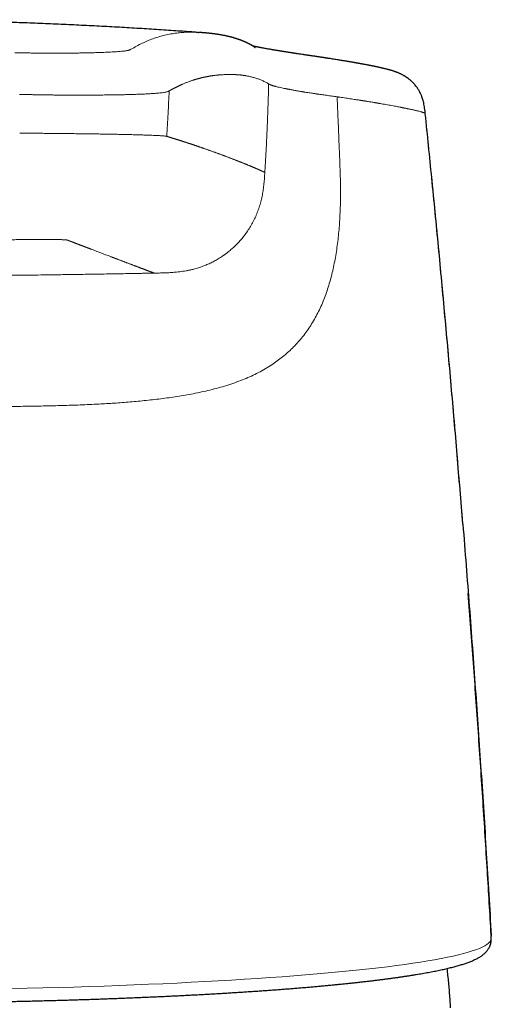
# Model space of a CAD drawing. Header units: millimetres. Extents: x 8 to 761, y 12 to 733.
# Tile 33 of 99: x 358 to 376, y 642 to 679. Entities that reach past the tile are written whole.
import ezdxf

# ---------------------------------------------------------------- set-up
doc = ezdxf.new("R2010")
doc.units = ezdxf.units.MM

msp = doc.modelspace()

# ---------------------------------------------------------------- linework, layer by layer
at = {"color": 7, "linetype": 'Continuous', "lineweight": 30}
for p, q in [((373.437, 675.778), (373.437, 675.777)), ((375.937, 644.61), (375.936, 644.585))]:
    msp.add_line(p, q, dxfattribs=at)
at = {"color": 252, "linetype": 'Continuous', "lineweight": 0, "flags": 128}
msp.add_lwpolyline([(357.76, 642.597), (358.358, 642.61), (358.952, 642.625), (359.54, 642.64), (360.124, 642.657), (360.702, 642.675), (361.274, 642.695), (361.839, 642.715), (362.398, 642.737), (362.951, 642.76), (363.495, 642.784), (364.032, 642.809), (364.561, 642.835), (365.082, 642.862), (365.594, 642.89), (366.097, 642.92), (366.59, 642.95), (367.074, 642.981), (367.547, 643.014), (368.011, 643.047), (368.463, 643.081), (368.905, 643.117), (369.335, 643.153), (369.754, 643.19), (370.162, 643.228), (370.557, 643.266), (370.94, 643.306), (371.31, 643.346), (371.667, 643.387), (372.012, 643.429), (372.343, 643.471), (372.661, 643.514), (372.965, 643.558), (373.255, 643.602), (373.531, 643.647), (373.793, 643.693), (374.041, 643.739), (374.274, 643.785), (374.492, 643.832), (374.696, 643.879), (374.884, 643.927), (375.058, 643.975), (375.216, 644.024), (375.358, 644.073), (375.486, 644.122), (375.598, 644.171), (375.694, 644.221), (375.775, 644.271), (375.839, 644.321), (375.889, 644.371), (375.922, 644.421)], dxfattribs=at)
at = {"color": 252, "linetype": 'Continuous', "lineweight": 0}
msp.add_arc((375.427, 644.392), 0.496, 333.009, 3.3007, dxfattribs=at)
at = {"color": 7, "linetype": 'Continuous', "lineweight": 30}
for points, knots in [([(364.735, 678.868), (364.545, 678.881), (364.112, 678.913), (363.431, 678.958), (362.689, 679.006), (361.939, 679.05), (361.179, 679.092), (360.411, 679.131), (359.633, 679.167), (358.847, 679.201), (358.067, 679.23), (357.295, 679.256), (356.529, 679.278), (355.756, 679.298), (354.975, 679.314), (354.144, 679.328), (353.263, 679.338), (352.33, 679.344), (351.387, 679.345), (350.434, 679.341), (349.47, 679.332), (348.497, 679.318), (347.541, 679.299), (346.603, 679.275), (345.684, 679.247), (344.756, 679.214), (343.82, 679.176), (342.876, 679.132), (341.924, 679.083), (340.963, 679.029), (339.994, 678.969), (339.181, 678.915), (338.69, 678.879), (338.525, 678.867)], [0, 0, 0, 0, 0.0217793, 0.0498553, 0.0782431, 0.1069445, 0.1359613, 0.1652954, 0.1949485, 0.2249221, 0.2552179, 0.2840788, 0.3132285, 0.3426682, 0.3723988, 0.4024215, 0.4375241, 0.4730204, 0.5089115, 0.5451988, 0.5818833, 0.6189661, 0.6564482, 0.6911583, 0.7262052, 0.7615895, 0.7973117, 0.8333722, 0.8697714, 0.9065096, 0.943587, 0.981004, 1, 1, 1, 1]), ([(364.759, 678.867), (364.774, 678.866), (364.809, 678.866), (364.842, 678.862), (364.862, 678.86)], [0, 0, 0, 0, 0.414451, 1, 1, 1, 1]), ([(366.963, 678.308), (366.964, 678.307), (366.968, 678.304), (366.974, 678.301), (366.979, 678.298), (366.984, 678.296), (366.987, 678.294), (366.988, 678.294), (366.985, 678.295), (366.981, 678.298), (366.977, 678.301), (366.971, 678.305), (366.964, 678.309), (366.957, 678.314), (366.951, 678.318), (366.943, 678.322), (366.935, 678.327), (366.927, 678.332), (366.919, 678.338), (366.911, 678.342), (366.903, 678.347), (366.896, 678.351), (366.889, 678.355), (366.884, 678.358), (366.878, 678.362), (366.873, 678.365), (366.866, 678.368), (366.859, 678.373), (366.85, 678.378), (366.84, 678.383), (366.829, 678.39), (366.817, 678.396), (366.804, 678.403), (366.792, 678.41), (366.78, 678.416), (366.769, 678.422), (366.758, 678.427), (366.748, 678.432), (366.739, 678.437), (366.731, 678.441), (366.725, 678.444), (366.72, 678.447), (366.715, 678.449), (366.709, 678.452), (366.703, 678.455), (366.697, 678.458), (366.691, 678.461), (366.684, 678.464), (366.677, 678.467), (366.67, 678.471), (366.662, 678.475), (366.654, 678.478), (366.647, 678.482), (366.64, 678.485), (366.633, 678.488), (366.627, 678.491), (366.622, 678.493), (366.617, 678.495), (366.612, 678.497), (366.607, 678.5), (366.6, 678.503), (366.592, 678.506), (366.583, 678.51), (366.574, 678.514), (366.563, 678.519), (366.551, 678.524), (366.538, 678.53), (366.524, 678.535), (366.509, 678.541), (366.496, 678.547), (366.484, 678.551), (366.474, 678.556), (366.465, 678.559), (366.456, 678.562), (366.448, 678.565), (366.44, 678.568), (366.434, 678.571), (366.428, 678.573), (366.421, 678.575), (366.415, 678.578), (366.408, 678.58), (366.401, 678.583), (366.394, 678.586), (366.386, 678.588), (366.378, 678.591), (366.369, 678.594), (366.36, 678.598), (366.35, 678.601), (366.342, 678.604), (366.333, 678.607), (366.325, 678.61), (366.317, 678.612), (366.311, 678.614), (366.304, 678.616), (366.297, 678.619), (366.288, 678.622), (366.276, 678.626), (366.263, 678.63), (366.25, 678.634), (366.236, 678.638), (366.222, 678.642), (366.209, 678.646), (366.195, 678.65), (366.182, 678.654), (366.17, 678.658), (366.158, 678.661), (366.146, 678.665), (366.135, 678.668), (366.124, 678.671), (366.113, 678.674), (366.101, 678.677), (366.089, 678.68), (366.076, 678.684), (366.063, 678.687), (366.049, 678.69), (366.037, 678.694), (366.025, 678.697), (366.014, 678.699), (366.003, 678.702), (365.992, 678.705), (365.98, 678.707), (365.969, 678.71), (365.95, 678.715), (365.925, 678.72), (365.885, 678.729), (365.839, 678.739), (365.786, 678.749), (365.733, 678.759), (365.68, 678.769), (365.639, 678.776), (365.611, 678.78), (365.594, 678.783), (365.577, 678.786), (365.56, 678.788), (365.545, 678.791), (365.531, 678.793), (365.518, 678.794), (365.505, 678.796), (365.491, 678.798), (365.475, 678.8), (365.457, 678.803), (365.436, 678.806), (365.413, 678.809), (365.389, 678.812), (365.366, 678.815), (365.342, 678.817), (365.317, 678.82), (365.295, 678.823), (365.277, 678.825), (365.263, 678.826), (365.25, 678.828), (365.236, 678.829), (365.222, 678.831), (365.209, 678.832), (365.197, 678.833), (365.186, 678.834), (365.172, 678.835), (365.157, 678.837), (365.14, 678.839), (365.123, 678.84), (365.108, 678.842), (365.094, 678.843), (365.082, 678.844), (365.071, 678.845), (365.061, 678.846), (365.051, 678.847), (365.041, 678.847), (365.031, 678.848), (365.02, 678.849), (365.006, 678.85), (364.987, 678.852), (364.968, 678.853), (364.955, 678.854), (364.944, 678.855), (364.93, 678.856), (364.911, 678.858), (364.888, 678.859), (364.871, 678.861), (364.862, 678.861)], [0, 0, 0, 0, 0.002552, 0.007844, 0.013421, 0.019248, 0.027149, 0.035234, 0.043388, 0.048226, 0.053144, 0.05852, 0.064429, 0.068665, 0.073138, 0.077849, 0.082797, 0.087789, 0.092491, 0.097655, 0.10241, 0.106756, 0.110694, 0.114283, 0.117785, 0.121605, 0.125741, 0.130195, 0.136508, 0.143365, 0.150346, 0.159321, 0.16787, 0.175992, 0.183688, 0.191084, 0.198036, 0.204538, 0.21059, 0.216193, 0.219618, 0.22285, 0.225889, 0.229082, 0.232877, 0.237275, 0.240969, 0.245004, 0.249377, 0.254091, 0.259144, 0.264195, 0.268874, 0.273179, 0.277289, 0.280989, 0.28428, 0.28716, 0.289813, 0.2927, 0.297042, 0.301862, 0.307158, 0.312931, 0.319491, 0.326573, 0.333712, 0.342761, 0.351223, 0.359099, 0.366388, 0.371797, 0.376859, 0.381729, 0.38643, 0.390961, 0.394402, 0.397739, 0.401014, 0.404649, 0.408757, 0.412362, 0.416265, 0.420467, 0.424968, 0.429767, 0.434864, 0.439927, 0.444682, 0.449335, 0.45365, 0.457628, 0.461269, 0.464573, 0.467752, 0.473101, 0.479048, 0.485595, 0.49274, 0.500082, 0.507047, 0.513629, 0.520752, 0.527365, 0.533544, 0.53952, 0.54531, 0.550914, 0.556538, 0.56146, 0.566866, 0.572754, 0.579125, 0.585773, 0.592102, 0.598076, 0.603694, 0.608957, 0.613943, 0.619008, 0.624196, 0.629508, 0.634926, 0.649752, 0.664387, 0.687759, 0.710681, 0.733186, 0.755303, 0.777063, 0.783818, 0.790541, 0.797234, 0.803995, 0.811073, 0.815885, 0.820841, 0.826092, 0.831716, 0.837713, 0.843897, 0.853004, 0.861682, 0.870258, 0.878834, 0.887396, 0.895808, 0.904019, 0.908994, 0.913513, 0.917577, 0.921496, 0.925678, 0.930125, 0.932881, 0.935983, 0.939533, 0.943529, 0.947902, 0.952008, 0.955695, 0.958962, 0.961809, 0.964237, 0.966345, 0.968462, 0.970611, 0.972793, 0.975009, 0.977258, 0.981518, 0.986356, 0.987725, 0.989376, 0.991427, 0.99388, 0.996738, 1, 1, 1, 1]), ([(373.438, 675.777), (373.435, 675.811), (373.427, 675.883), (373.414, 675.989), (373.398, 676.093), (373.379, 676.187), (373.358, 676.271), (373.336, 676.346), (373.314, 676.41), (373.292, 676.466), (373.271, 676.513), (373.253, 676.552), (373.238, 676.583), (373.225, 676.608), (373.213, 676.63), (373.196, 676.66), (373.173, 676.698), (373.141, 676.747), (373.103, 676.801), (373.059, 676.858), (373.011, 676.914), (372.963, 676.964), (372.916, 677.01), (372.874, 677.048), (372.834, 677.081), (372.801, 677.107), (372.774, 677.127), (372.751, 677.143), (372.73, 677.158), (372.71, 677.171), (372.691, 677.184), (372.669, 677.198), (372.643, 677.213), (372.612, 677.231), (372.577, 677.25), (372.542, 677.269), (372.506, 677.286), (372.471, 677.302), (372.438, 677.317), (372.407, 677.33), (372.379, 677.341), (372.354, 677.351), (372.328, 677.361), (372.299, 677.371), (372.266, 677.383), (372.231, 677.395), (372.195, 677.406), (372.161, 677.417), (372.13, 677.426), (372.102, 677.434), (372.079, 677.44), (372.057, 677.446), (372.035, 677.452), (372.012, 677.458), (371.984, 677.466), (371.953, 677.474), (371.918, 677.482), (371.883, 677.491), (371.848, 677.499), (371.812, 677.508), (371.776, 677.516), (371.736, 677.525), (371.696, 677.534), (371.656, 677.543), (371.618, 677.551), (371.581, 677.559), (371.547, 677.566), (371.514, 677.573), (371.485, 677.579), (371.457, 677.584), (371.432, 677.589), (371.408, 677.594), (371.386, 677.599), (371.361, 677.604), (371.331, 677.61), (371.296, 677.616), (371.258, 677.624), (371.216, 677.632), (371.169, 677.641), (371.119, 677.65), (371.072, 677.659), (371.031, 677.666), (370.996, 677.673), (370.96, 677.679), (370.925, 677.685), (370.891, 677.691), (370.862, 677.697), (370.835, 677.701), (370.812, 677.705), (370.794, 677.709), (370.779, 677.711), (370.768, 677.713), (370.759, 677.715), (370.75, 677.716), (370.738, 677.719), (370.721, 677.722), (370.698, 677.726), (370.665, 677.731), (370.624, 677.738), (370.577, 677.746), (370.532, 677.754), (370.487, 677.762), (370.445, 677.769), (370.403, 677.776), (370.36, 677.783), (370.309, 677.791), (370.248, 677.801), (370.175, 677.813), (370.095, 677.826), (370.01, 677.84), (369.923, 677.853), (369.853, 677.864), (369.8, 677.872), (369.764, 677.878), (369.728, 677.884), (369.693, 677.889), (369.66, 677.894), (369.632, 677.898), (369.609, 677.902), (369.591, 677.904), (369.576, 677.907), (369.562, 677.909), (369.549, 677.911), (369.532, 677.913), (369.508, 677.917), (369.477, 677.922), (369.439, 677.927), (369.395, 677.934), (369.347, 677.941), (369.299, 677.948), (369.254, 677.955), (369.213, 677.961), (369.176, 677.966), (369.143, 677.971), (369.115, 677.975), (369.09, 677.979), (369.065, 677.983), (369.036, 677.987), (369.001, 677.992), (368.959, 677.998), (368.914, 678.005), (368.866, 678.012), (368.77, 678.026), (368.678, 678.04), (368.591, 678.053), (368.555, 678.058), (368.522, 678.063), (368.494, 678.068), (368.471, 678.071), (368.452, 678.074), (368.435, 678.077), (368.417, 678.079), (368.394, 678.083), (368.367, 678.087), (368.338, 678.092), (368.308, 678.096), (368.273, 678.102), (368.235, 678.108), (368.195, 678.114), (368.161, 678.119), (368.131, 678.124), (368.106, 678.128), (368.084, 678.131), (368.067, 678.134), (368.053, 678.136), (368.041, 678.138), (368.025, 678.141), (368.007, 678.144), (367.986, 678.147), (367.961, 678.151), (367.928, 678.157), (367.888, 678.163), (367.844, 678.17), (367.802, 678.177), (367.762, 678.184), (367.723, 678.191), (367.685, 678.197), (367.648, 678.203), (367.602, 678.211), (367.547, 678.221), (367.482, 678.232), (367.418, 678.244), (367.355, 678.255), (367.302, 678.265), (367.26, 678.273), (367.226, 678.279), (367.194, 678.285), (367.168, 678.29), (367.146, 678.294), (367.126, 678.298), (367.107, 678.302), (367.085, 678.306), (367.062, 678.311), (367.038, 678.316), (367.013, 678.321), (366.989, 678.326), (366.967, 678.331), (366.949, 678.335), (366.934, 678.338), (366.921, 678.341), (366.913, 678.343), (366.909, 678.344), (366.909, 678.344)], [0, 0, 0, 0, 0.00551, 0.011668, 0.01735, 0.02256, 0.027295, 0.031483, 0.035214, 0.03849, 0.041312, 0.04372, 0.04566, 0.047164, 0.048621, 0.050161, 0.053437, 0.056936, 0.061592, 0.06648, 0.07166, 0.077165, 0.081724, 0.086437, 0.09064, 0.094141, 0.096898, 0.099442, 0.101818, 0.104027, 0.106103, 0.108499, 0.11192, 0.115993, 0.120669, 0.125694, 0.131129, 0.136611, 0.142063, 0.147472, 0.152484, 0.156952, 0.160911, 0.16731, 0.174334, 0.181748, 0.189432, 0.197052, 0.204533, 0.210082, 0.215182, 0.219851, 0.224578, 0.229598, 0.234895, 0.242651, 0.250003, 0.25756, 0.265465, 0.272204, 0.279639, 0.287767, 0.296356, 0.303889, 0.311306, 0.318217, 0.324623, 0.330523, 0.335943, 0.34072, 0.345187, 0.349342, 0.353185, 0.357026, 0.362371, 0.368216, 0.374566, 0.381474, 0.388951, 0.396999, 0.405618, 0.410682, 0.415925, 0.421346, 0.426717, 0.43158, 0.435848, 0.439613, 0.442874, 0.445631, 0.447473, 0.448994, 0.450191, 0.451306, 0.45278, 0.455269, 0.458393, 0.46215, 0.468631, 0.474912, 0.480926, 0.486674, 0.492156, 0.497371, 0.502594, 0.508209, 0.516313, 0.525121, 0.534632, 0.544749, 0.554651, 0.564159, 0.568218, 0.572199, 0.576105, 0.579934, 0.583557, 0.586731, 0.588907, 0.590803, 0.592419, 0.593754, 0.594995, 0.596592, 0.599259, 0.602573, 0.606537, 0.611149, 0.616392, 0.621548, 0.62624, 0.630469, 0.634401, 0.637824, 0.640738, 0.643177, 0.645743, 0.648655, 0.652606, 0.657056, 0.662004, 0.66729, 0.672607, 0.693729, 0.698258, 0.702595, 0.706433, 0.709769, 0.712601, 0.71493, 0.71655, 0.718755, 0.721549, 0.724932, 0.728838, 0.732673, 0.736296, 0.742241, 0.747512, 0.752108, 0.756054, 0.759514, 0.762517, 0.765061, 0.766596, 0.768286, 0.770434, 0.773038, 0.7761, 0.779619, 0.783536, 0.790588, 0.797279, 0.803609, 0.809989, 0.816089, 0.822199, 0.828328, 0.834478, 0.845605, 0.857199, 0.869285, 0.881678, 0.89394, 0.901649, 0.909287, 0.916508, 0.923145, 0.927949, 0.932588, 0.937554, 0.942869, 0.949609, 0.956621, 0.963888, 0.971346, 0.978486, 0.985195, 0.989966, 0.994834, 0.999902, 1, 1, 1, 1]), ([(374.862, 660.209), (374.79, 661.086), (374.648, 662.839), (374.422, 665.467), (374.186, 668.096), (373.941, 670.724), (373.692, 673.284), (373.521, 674.969), (373.438, 675.778)], [0, 0, 0, 0, 0.168791, 0.337584, 0.50638, 0.675177, 0.843976, 1, 1, 1, 1]), ([(374.862, 660.209), (374.944, 659.17), (375.108, 657.091), (375.336, 653.973), (375.551, 650.853), (375.752, 647.732), (375.875, 645.651), (375.937, 644.61)], [0, 0, 0, 0, 0.2, 0.4, 0.6, 0.8, 1, 1, 1, 1]), ([(375.935, 644.642), (375.887, 645.448), (375.789, 647.132), (375.627, 649.691), (375.451, 652.321), (375.265, 654.95), (375.133, 656.703), (375.067, 657.58)], [0, 0, 0, 0, 0.186958, 0.3902223, 0.5934839, 0.7967428, 1, 1, 1, 1]), ([(375.873, 644.176), (375.875, 644.18), (375.881, 644.191), (375.89, 644.212), (375.899, 644.238), (375.907, 644.263), (375.916, 644.293), (375.921, 644.318), (375.926, 644.341), (375.929, 644.361), (375.932, 644.383), (375.934, 644.401), (375.935, 644.417), (375.936, 644.429), (375.937, 644.441), (375.937, 644.451), (375.938, 644.46), (375.938, 644.469), (375.938, 644.48), (375.939, 644.494), (375.939, 644.512), (375.939, 644.533), (375.938, 644.557), (375.938, 644.575), (375.937, 644.585)], [0, 0, 0, 0, 0.039638, 0.096636, 0.145296, 0.186139, 0.22087, 0.256636, 0.303359, 0.354422, 0.406303, 0.458946, 0.496271, 0.530295, 0.561012, 0.588443, 0.612629, 0.639641, 0.674304, 0.721245, 0.777371, 0.842611, 0.916865, 1, 1, 1, 1]), ([(375.937, 644.61), (375.937, 644.61), (375.937, 644.61), (375.936, 644.613), (375.936, 644.616), (375.936, 644.625), (375.935, 644.634), (375.935, 644.642)], [0, 0, 0, 0, 0.009412, 0.088938, 0.184997, 0.315521, 1, 1, 1, 1]), ([(351.629, 642.045), (351.724, 642.045), (351.858, 642.045), (352.056, 642.045), (352.226, 642.046), (352.428, 642.046), (352.641, 642.047), (352.865, 642.048), (353.096, 642.049), (353.332, 642.05), (353.574, 642.052), (353.819, 642.053), (354.066, 642.055), (354.316, 642.057), (354.568, 642.06), (354.822, 642.062), (355.077, 642.065), (355.332, 642.068), (355.589, 642.072), (355.846, 642.075), (356.103, 642.079), (356.361, 642.083), (356.619, 642.088), (356.877, 642.092), (357.134, 642.097), (357.392, 642.102), (357.65, 642.108), (357.907, 642.113), (358.164, 642.119), (358.42, 642.125), (358.676, 642.131), (358.931, 642.138), (359.186, 642.145), (359.44, 642.152), (359.693, 642.159), (359.945, 642.166), (360.197, 642.174), (360.448, 642.182), (360.697, 642.19), (360.946, 642.198), (361.194, 642.207), (361.44, 642.216), (361.686, 642.225), (361.93, 642.234), (362.173, 642.244), (362.415, 642.254), (362.655, 642.264), (362.894, 642.274), (363.132, 642.284), (363.369, 642.295), (363.604, 642.306), (363.837, 642.317), (364.069, 642.328), (364.299, 642.34), (364.528, 642.352), (364.755, 642.364), (364.981, 642.376), (365.205, 642.388), (365.427, 642.401), (365.647, 642.414), (365.866, 642.427), (366.083, 642.44), (366.298, 642.453), (366.511, 642.467), (366.722, 642.481), (366.931, 642.495), (367.139, 642.509), (367.344, 642.523), (367.547, 642.538), (367.749, 642.553), (367.948, 642.567), (368.145, 642.583), (368.34, 642.598), (368.533, 642.613), (368.723, 642.629), (368.912, 642.645), (369.098, 642.661), (369.282, 642.677), (369.464, 642.693), (369.643, 642.71), (369.82, 642.727), (369.995, 642.743), (370.168, 642.76), (370.338, 642.778), (370.505, 642.795), (370.67, 642.812), (370.833, 642.83), (370.994, 642.848), (371.152, 642.866), (371.307, 642.884), (371.46, 642.902), (371.61, 642.92), (371.758, 642.939), (371.903, 642.957), (372.046, 642.976), (372.186, 642.995), (372.324, 643.014), (372.459, 643.033), (372.592, 643.053), (372.721, 643.072), (372.849, 643.092), (372.973, 643.112), (373.095, 643.131), (373.214, 643.151), (373.331, 643.172), (373.445, 643.192), (373.557, 643.212), (373.666, 643.233), (373.772, 643.253), (373.875, 643.274), (373.976, 643.295), (374.075, 643.317), (374.17, 643.338), (374.264, 643.359), (374.354, 643.381), (374.442, 643.403), (374.528, 643.425), (374.611, 643.448), (374.692, 643.471), (374.77, 643.494), (374.847, 643.517), (374.921, 643.541), (374.992, 643.565), (375.062, 643.59), (375.13, 643.616), (375.196, 643.643), (375.26, 643.67), (375.322, 643.699), (375.383, 643.729), (375.442, 643.76), (375.498, 643.793), (375.552, 643.827), (375.601, 643.862), (375.645, 643.897), (375.686, 643.932), (375.723, 643.967), (375.756, 644.002), (375.786, 644.038), (375.813, 644.074), (375.838, 644.112), (375.857, 644.143), (375.866, 644.162), (375.869, 644.167)], [0, 0, 0, 0, 0.007791, 0.010963, 0.016228, 0.0217, 0.027575, 0.033711, 0.04005, 0.046547, 0.053171, 0.059896, 0.066705, 0.073583, 0.080521, 0.087509, 0.09454, 0.101609, 0.108711, 0.115841, 0.122998, 0.130177, 0.137376, 0.144594, 0.151829, 0.159078, 0.166341, 0.173617, 0.180903, 0.1882, 0.195507, 0.202822, 0.210145, 0.217475, 0.224812, 0.232156, 0.239505, 0.24686, 0.254219, 0.261583, 0.268951, 0.276323, 0.283699, 0.291078, 0.29846, 0.305845, 0.313232, 0.320622, 0.328014, 0.335408, 0.342804, 0.350202, 0.357601, 0.365001, 0.372403, 0.379805, 0.387209, 0.394614, 0.402019, 0.409425, 0.416831, 0.424237, 0.431644, 0.439052, 0.446459, 0.453866, 0.461273, 0.468681, 0.476087, 0.483494, 0.4909, 0.498306, 0.505711, 0.513116, 0.52052, 0.527923, 0.535326, 0.542728, 0.550129, 0.557529, 0.564928, 0.572326, 0.579723, 0.587119, 0.594514, 0.601907, 0.6093, 0.616692, 0.624082, 0.631471, 0.638859, 0.646246, 0.653632, 0.661017, 0.6684, 0.675783, 0.683165, 0.690546, 0.697927, 0.705307, 0.712687, 0.720067, 0.727447, 0.734828, 0.742209, 0.749592, 0.756977, 0.764364, 0.771754, 0.779148, 0.786547, 0.793952, 0.801364, 0.808786, 0.816217, 0.823662, 0.831122, 0.838601, 0.846101, 0.853628, 0.861186, 0.868782, 0.876423, 0.884117, 0.891873, 0.899701, 0.90761, 0.915605, 0.923678, 0.931794, 0.939843, 0.947648, 0.955036, 0.961903, 0.968236, 0.974083, 0.979513, 0.984594, 0.989387, 0.993945, 0.998314, 1, 1, 1, 1]), ([(374.397, 641.864), (374.394, 641.912), (374.387, 642.051), (374.371, 642.28), (374.35, 642.552), (374.325, 642.824), (374.298, 643.093), (374.277, 643.272), (374.267, 643.36)], [0, 0, 0, 0, 0.095912, 0.277551, 0.4592, 0.64086, 0.822529, 1, 1, 1, 1])]:
    msp.add_open_spline(points, degree=3, knots=knots, dxfattribs=at)
at = {"color": 252, "linetype": 'Continuous', "lineweight": 0}
for points, knots in [([(362.286, 678.222), (362.356, 678.263), (362.498, 678.346), (362.709, 678.451), (362.915, 678.543), (363.119, 678.623), (363.319, 678.689), (363.528, 678.748), (363.743, 678.796), (363.965, 678.833), (364.182, 678.858), (364.393, 678.871), (364.587, 678.874), (364.706, 678.869), (364.759, 678.867)], [0, 0, 0, 0, 0.07601, 0.152411, 0.229179, 0.306288, 0.383711, 0.461421, 0.55334, 0.645577, 0.738089, 0.830832, 0.925455, 1, 1, 1, 1]), ([(357.886, 678.092), (357.961, 678.09), (358.112, 678.087), (358.336, 678.084), (358.559, 678.08), (358.765, 678.077), (358.953, 678.076), (359.123, 678.074), (359.291, 678.074), (359.454, 678.073), (359.62, 678.074), (359.787, 678.074), (359.955, 678.076), (360.118, 678.078), (360.276, 678.08), (360.445, 678.083), (360.622, 678.086), (360.806, 678.091), (360.973, 678.096), (361.125, 678.101), (361.262, 678.106), (361.392, 678.111), (361.515, 678.117), (361.631, 678.123), (361.739, 678.13), (361.838, 678.137), (361.927, 678.145), (362.005, 678.153), (362.073, 678.161), (362.131, 678.171), (362.178, 678.18), (362.215, 678.19), (362.244, 678.201), (362.267, 678.211), (362.279, 678.218), (362.286, 678.222)], [0, 0, 0, 0, 0.031084, 0.06214, 0.09317, 0.124195, 0.149041, 0.173919, 0.198808, 0.223692, 0.248576, 0.276461, 0.304367, 0.332287, 0.36021, 0.388144, 0.424758, 0.461421, 0.498121, 0.529422, 0.560736, 0.59206, 0.623393, 0.654725, 0.686046, 0.717358, 0.748673, 0.780008, 0.811365, 0.842745, 0.874138, 0.905544, 0.936991, 0.968482, 1, 1, 1, 1]), ([(363.744, 676.649), (363.746, 676.65), (363.749, 676.651), (363.754, 676.655), (363.761, 676.658), (363.768, 676.662), (363.776, 676.667), (363.785, 676.672), (363.796, 676.678), (363.806, 676.684), (363.818, 676.691), (363.831, 676.698), (363.844, 676.705), (363.859, 676.713), (363.874, 676.721), (363.89, 676.73), (363.906, 676.739), (363.925, 676.748), (363.946, 676.759), (363.969, 676.771), (363.993, 676.784), (364.019, 676.796), (364.046, 676.809), (364.072, 676.822), (364.098, 676.834), (364.123, 676.846), (364.148, 676.858), (364.174, 676.87), (364.199, 676.881), (364.217, 676.889), (364.228, 676.894), (364.232, 676.895), (364.236, 676.897), (364.24, 676.899), (364.244, 676.9), (364.247, 676.902), (364.267, 676.91), (364.302, 676.925), (364.355, 676.946), (364.408, 676.967), (364.462, 676.988), (364.515, 677.007), (364.564, 677.024), (364.61, 677.04), (364.652, 677.053), (364.683, 677.063), (364.703, 677.07), (364.711, 677.072), (364.714, 677.073), (364.715, 677.073), (364.716, 677.074), (364.717, 677.074), (364.718, 677.074), (364.72, 677.075), (364.725, 677.076), (364.731, 677.078), (364.738, 677.08), (364.746, 677.083), (364.755, 677.085), (364.765, 677.088), (364.776, 677.091), (364.787, 677.094), (364.798, 677.098), (364.811, 677.101), (364.825, 677.105), (364.841, 677.11), (364.859, 677.115), (364.878, 677.12), (364.898, 677.125), (364.92, 677.131), (364.942, 677.136), (364.964, 677.142), (364.988, 677.147), (365.013, 677.153), (365.04, 677.159), (365.067, 677.165), (365.095, 677.171), (365.125, 677.177), (365.155, 677.184), (365.186, 677.19), (365.219, 677.195), (365.252, 677.201), (365.286, 677.207), (365.321, 677.213), (365.357, 677.218), (365.393, 677.223), (365.431, 677.228), (365.466, 677.233), (365.499, 677.237), (365.53, 677.24), (365.561, 677.243), (365.591, 677.246), (365.621, 677.249), (365.648, 677.251), (365.67, 677.252), (365.682, 677.253), (365.687, 677.254), (365.688, 677.254), (365.69, 677.254), (365.691, 677.254), (365.693, 677.254), (365.752, 677.258), (365.866, 677.264), (366.005, 677.266), (366.099, 677.265), (366.138, 677.265), (366.153, 677.264), (366.157, 677.264), (366.161, 677.264), (366.164, 677.264), (366.168, 677.264), (366.171, 677.264), (366.176, 677.264), (366.184, 677.264), (366.195, 677.263), (366.207, 677.263), (366.22, 677.262), (366.233, 677.262), (366.248, 677.261), (366.263, 677.26), (366.281, 677.259), (366.299, 677.258), (366.317, 677.257), (366.337, 677.255), (366.358, 677.254), (366.379, 677.252), (366.4, 677.25), (366.421, 677.248), (366.443, 677.246), (366.465, 677.243), (366.488, 677.24), (366.511, 677.238), (366.532, 677.235), (366.553, 677.232), (366.575, 677.229), (366.597, 677.225), (366.612, 677.223), (366.621, 677.222), (366.623, 677.221), (366.626, 677.221), (366.628, 677.22), (366.631, 677.22), (366.633, 677.219), (366.642, 677.218), (366.681, 677.211), (366.764, 677.196), (366.882, 677.168), (367.013, 677.13), (367.141, 677.086), (367.265, 677.035), (367.387, 676.978), (367.462, 676.933), (367.5, 676.911)], [0, 0, 0, 0, 0.000915, 0.0020379, 0.0033686, 0.004907, 0.0066528, 0.0086059, 0.0107659, 0.0130437, 0.0155136, 0.0181756, 0.0210297, 0.0240756, 0.0272538, 0.0306166, 0.0341641, 0.0378958, 0.0425785, 0.0475218, 0.0527253, 0.0581887, 0.0639116, 0.0698935, 0.0751182, 0.0805251, 0.0861139, 0.0918844, 0.0971125, 0.1024809, 0.1036927, 0.104502, 0.1053102, 0.1061174, 0.1069235, 0.1077286, 0.1085327, 0.1198424, 0.1309437, 0.1433067, 0.1554028, 0.1672328, 0.1787979, 0.1887567, 0.1985116, 0.2069278, 0.2105812, 0.212179, 0.2123879, 0.2125966, 0.2128052, 0.2130137, 0.2132221, 0.2134304, 0.214693, 0.2161625, 0.2178387, 0.2197216, 0.2218111, 0.2241071, 0.226461, 0.2289982, 0.2317187, 0.2346223, 0.2377089, 0.2416454, 0.2458439, 0.2503041, 0.2550259, 0.2600088, 0.2651568, 0.2705562, 0.2762068, 0.2821082, 0.2883884, 0.2949292, 0.3017302, 0.3087912, 0.3161117, 0.3236916, 0.3315304, 0.3396279, 0.3479836, 0.3565974, 0.3654688, 0.3745976, 0.3839836, 0.3936263, 0.4012259, 0.4089776, 0.4168811, 0.4249364, 0.4321505, 0.4394819, 0.4460306, 0.4489408, 0.4493232, 0.4497059, 0.4500889, 0.4504722, 0.4508558, 0.4512397, 0.4962987, 0.5412619, 0.5633894, 0.5731197, 0.5742117, 0.5753036, 0.5763955, 0.5774874, 0.5785792, 0.5794871, 0.5800617, 0.5829174, 0.5859959, 0.5892972, 0.5928212, 0.5965679, 0.6005372, 0.6051212, 0.6099701, 0.6150837, 0.6204621, 0.6261051, 0.6320127, 0.6381848, 0.644075, 0.6501873, 0.6565219, 0.6630786, 0.6698576, 0.6768586, 0.6829113, 0.6891206, 0.6954868, 0.7020098, 0.7085922, 0.7093406, 0.7100909, 0.7108431, 0.7115972, 0.7123533, 0.7131112, 0.7137428, 0.7204688, 0.7477649, 0.7897296, 0.8317083, 0.8737128, 0.9157551, 0.9578471, 1, 1, 1, 1]), ([(367.358, 673.554), (367.37, 673.748), (367.394, 674.133), (367.424, 674.706), (367.449, 675.271), (367.471, 675.826), (367.489, 676.371), (367.498, 676.732), (367.502, 676.911)], [0, 0, 0, 0, 0.173691, 0.344571, 0.512641, 0.677902, 0.840355, 1, 1, 1, 1]), ([(367.5, 676.911), (367.502, 676.91), (367.507, 676.908), (367.511, 676.906), (367.514, 676.904)], [0, 0, 0, 0, 0.499961, 1, 1, 1, 1]), ([(367.514, 676.904), (367.516, 676.903), (367.521, 676.901), (367.529, 676.896), (367.539, 676.891), (367.551, 676.885), (367.562, 676.88), (367.572, 676.876), (367.577, 676.873), (367.584, 676.87), (367.59, 676.868), (367.597, 676.865), (367.605, 676.862), (367.616, 676.858), (367.63, 676.852), (367.652, 676.845), (367.679, 676.836), (367.711, 676.827), (367.742, 676.818), (367.774, 676.81), (367.822, 676.798), (367.894, 676.781), (367.991, 676.76), (368.077, 676.743), (368.129, 676.732), (368.149, 676.729), (368.154, 676.728), (368.16, 676.727), (368.165, 676.725), (368.171, 676.724), (368.176, 676.723), (368.182, 676.722), (368.191, 676.721), (368.203, 676.718), (368.222, 676.715), (368.247, 676.71), (368.278, 676.704), (368.315, 676.696), (368.359, 676.688), (368.408, 676.679), (368.464, 676.669), (368.528, 676.657), (368.597, 676.645), (368.672, 676.632), (368.73, 676.623), (368.772, 676.616), (368.795, 676.612), (368.818, 676.608), (368.842, 676.604), (368.867, 676.6), (368.915, 676.592), (368.984, 676.581), (369.076, 676.567), (369.164, 676.553), (369.238, 676.542), (369.299, 676.533), (369.346, 676.526), (369.392, 676.519), (369.444, 676.512), (369.543, 676.497), (369.693, 676.476), (369.893, 676.449), (370.026, 676.43), (370.093, 676.421)], [0, 0, 0, 0, 0.013877, 0.030265, 0.049163, 0.070572, 0.094491, 0.102527, 0.110811, 0.119343, 0.128123, 0.137151, 0.146427, 0.15535, 0.174964, 0.193646, 0.221989, 0.247874, 0.271299, 0.292469, 0.313406, 0.365689, 0.417895, 0.463769, 0.483932, 0.486194, 0.488456, 0.490718, 0.49298, 0.495242, 0.497503, 0.499764, 0.502951, 0.507641, 0.515255, 0.525034, 0.53698, 0.551092, 0.56737, 0.584519, 0.603557, 0.624486, 0.647306, 0.668954, 0.692069, 0.698365, 0.704762, 0.711259, 0.717858, 0.724557, 0.731356, 0.756336, 0.779588, 0.801112, 0.820907, 0.832465, 0.843339, 0.85353, 0.864025, 0.877802, 0.91869, 0.959423, 1, 1, 1, 1]), ([(358.058, 676.511), (358.185, 676.508), (358.326, 676.506), (358.48, 676.503), (358.523, 676.502), (358.565, 676.501), (358.607, 676.5), (358.649, 676.499), (358.691, 676.498), (358.748, 676.497), (358.826, 676.495), (358.93, 676.494), (359.049, 676.492), (359.183, 676.49), (359.303, 676.489), (359.4, 676.488), (359.469, 676.487), (359.533, 676.487), (359.596, 676.486), (359.659, 676.486), (359.722, 676.485), (359.836, 676.484), (360, 676.484), (360.203, 676.483), (360.339, 676.483), (360.412, 676.483), (360.432, 676.483), (360.452, 676.483), (360.472, 676.484), (360.492, 676.484), (360.512, 676.484), (360.551, 676.484), (360.616, 676.484), (360.711, 676.484), (360.82, 676.485), (360.943, 676.485), (361.079, 676.486), (361.218, 676.488), (361.359, 676.489), (361.499, 676.491), (361.646, 676.493), (361.792, 676.495), (361.937, 676.498), (362.072, 676.501), (362.166, 676.503), (362.219, 676.505), (362.235, 676.505), (362.252, 676.506), (362.269, 676.506), (362.286, 676.507), (362.368, 676.509), (362.513, 676.514), (362.708, 676.521), (362.889, 676.53), (363.054, 676.539), (363.203, 676.549), (363.329, 676.56), (363.432, 676.571), (363.516, 676.581), (363.585, 676.593), (363.639, 676.605), (363.678, 676.617), (363.708, 676.629), (363.724, 676.638), (363.731, 676.642)], [0, 0, 0, 0, 0.042291, 0.047011, 0.051726, 0.056436, 0.061141, 0.06584, 0.070535, 0.075224, 0.085135, 0.096846, 0.110358, 0.125674, 0.142797, 0.151834, 0.159291, 0.166746, 0.174198, 0.181647, 0.189092, 0.196534, 0.222554, 0.248546, 0.271404, 0.27397, 0.276535, 0.2791, 0.281666, 0.284231, 0.286797, 0.289362, 0.299692, 0.312125, 0.326661, 0.343303, 0.362053, 0.38291, 0.402057, 0.422689, 0.444799, 0.468379, 0.490335, 0.513416, 0.534654, 0.5375, 0.54036, 0.543236, 0.546126, 0.549031, 0.551951, 0.589509, 0.627019, 0.664504, 0.701973, 0.739408, 0.776789, 0.808777, 0.840716, 0.872603, 0.904445, 0.936283, 0.968141, 1, 1, 1, 1]), ([(363.644, 674.919), (363.661, 675.206), (363.695, 675.78), (363.719, 676.355), (363.732, 676.642)], [0, 0, 0, 0, 0.5, 1, 1, 1, 1]), ([(363.731, 676.642), (363.733, 676.643), (363.738, 676.645), (363.742, 676.648), (363.744, 676.649)], [0, 0, 0, 0, 0.50007, 1, 1, 1, 1]), ([(370.093, 676.421), (370.103, 676.42), (370.123, 676.417), (370.144, 676.414), (370.154, 676.412)], [0, 0, 0, 0, 0.499987, 1, 1, 1, 1]), ([(370.096, 676.421), (370.1, 676.321), (370.109, 676.118), (370.123, 675.808), (370.137, 675.487), (370.15, 675.153), (370.165, 674.803), (370.179, 674.437), (370.194, 674.054), (370.204, 673.793), (370.209, 673.659)], [0, 0, 0, 0, 0.1085351, 0.2204882, 0.3365432, 0.4573843, 0.5836955, 0.7161543, 0.8550341, 1, 1, 1, 1]), ([(370.154, 676.412), (370.227, 676.401), (370.374, 676.379), (370.586, 676.347), (370.774, 676.318), (370.894, 676.3), (370.952, 676.291), (370.966, 676.289), (370.98, 676.287), (370.994, 676.284), (371.009, 676.282), (371.023, 676.28), (371.035, 676.278), (371.051, 676.276), (371.073, 676.272), (371.106, 676.267), (371.145, 676.261), (371.193, 676.253), (371.249, 676.244), (371.311, 676.234), (371.38, 676.223), (371.454, 676.211), (371.514, 676.201), (371.558, 676.193), (371.586, 676.189), (371.614, 676.184), (371.643, 676.179), (371.673, 676.174), (371.699, 676.169), (371.721, 676.166), (371.764, 676.158), (371.879, 676.138), (372.06, 676.106), (372.262, 676.069), (372.41, 676.041), (372.49, 676.026), (372.519, 676.02), (372.526, 676.018), (372.534, 676.017), (372.542, 676.015), (372.55, 676.014), (372.557, 676.012), (372.572, 676.009), (372.595, 676.005), (372.627, 675.998), (372.663, 675.991), (372.703, 675.983), (372.747, 675.974), (372.793, 675.965), (372.842, 675.955), (372.892, 675.944), (372.944, 675.933), (372.997, 675.921), (373.047, 675.91), (373.096, 675.898), (373.14, 675.888), (373.169, 675.88), (373.185, 675.876), (373.19, 675.875), (373.195, 675.874), (373.2, 675.872), (373.205, 675.871), (373.228, 675.865), (373.266, 675.855), (373.313, 675.841), (373.351, 675.828), (373.382, 675.816), (373.406, 675.806), (373.422, 675.796), (373.433, 675.788), (373.436, 675.783), (373.438, 675.78)], [0, 0, 0, 0, 0.035521, 0.071055, 0.106606, 0.132897, 0.135479, 0.138062, 0.140645, 0.143228, 0.145811, 0.148395, 0.150978, 0.15243, 0.157404, 0.163439, 0.170534, 0.179884, 0.190604, 0.202695, 0.216158, 0.230993, 0.247202, 0.252853, 0.258653, 0.264603, 0.270703, 0.276953, 0.283353, 0.287835, 0.291081, 0.311489, 0.364222, 0.416994, 0.463466, 0.483923, 0.48622, 0.488517, 0.490813, 0.49311, 0.495407, 0.497704, 0.500001, 0.508438, 0.518368, 0.529793, 0.542712, 0.557127, 0.573039, 0.590448, 0.608964, 0.628921, 0.650321, 0.673165, 0.694463, 0.716883, 0.737541, 0.740311, 0.743095, 0.745895, 0.748709, 0.751539, 0.754383, 0.788622, 0.821853, 0.854075, 0.885286, 0.915486, 0.944672, 0.972845, 1, 1, 1, 1]), ([(373.438, 675.78), (373.543, 674.743), (373.754, 672.669), (374.052, 669.556), (374.336, 666.442), (374.608, 663.326), (374.777, 661.248), (374.862, 660.209)], [0, 0, 0, 0, 0.2, 0.4, 0.6, 0.8, 1, 1, 1, 1]), ([(358.07, 675.041), (358.142, 675.04), (358.287, 675.04), (358.505, 675.038), (358.726, 675.037), (358.947, 675.035), (359.168, 675.033), (359.387, 675.031), (359.604, 675.028), (359.819, 675.026), (360.034, 675.023), (360.247, 675.021), (360.458, 675.018), (360.666, 675.015), (360.87, 675.013), (361.069, 675.01), (361.263, 675.007), (361.451, 675.003), (361.635, 675), (361.815, 674.996), (361.991, 674.993), (362.162, 674.989), (362.326, 674.984), (362.483, 674.98), (362.632, 674.976), (362.772, 674.971), (362.903, 674.967), (363.025, 674.962), (363.138, 674.958), (363.24, 674.954), (363.332, 674.949), (363.411, 674.945), (363.476, 674.941), (363.529, 674.936), (363.571, 674.932), (363.603, 674.928), (363.626, 674.923), (363.638, 674.92), (363.644, 674.919)], [0, 0, 0, 0, 0.024932, 0.050218, 0.075842, 0.101799, 0.128064, 0.15414, 0.180482, 0.20708, 0.233915, 0.261461, 0.289212, 0.317164, 0.345307, 0.373628, 0.401602, 0.429714, 0.457944, 0.486269, 0.515185, 0.54416, 0.573179, 0.602227, 0.631297, 0.659863, 0.688426, 0.716963, 0.74546, 0.774418, 0.803295, 0.832072, 0.860737, 0.88929, 0.91721, 0.944976, 0.972573, 1, 1, 1, 1]), ([(363.679, 674.909), (363.673, 674.911), (363.661, 674.914), (363.65, 674.917), (363.644, 674.919)], [0, 0, 0, 0, 0.49808, 1, 1, 1, 1]), ([(367.358, 673.554), (367.358, 673.554), (367.358, 673.554), (367.358, 673.554), (367.358, 673.554), (367.358, 673.554), (367.358, 673.554), (367.358, 673.554), (367.358, 673.554), (367.357, 673.555), (367.356, 673.555), (367.355, 673.555), (367.353, 673.556), (367.35, 673.557), (367.348, 673.559), (367.344, 673.56), (367.341, 673.562), (367.336, 673.564), (367.331, 673.567), (367.326, 673.569), (367.319, 673.572), (367.312, 673.575), (367.305, 673.578), (367.297, 673.582), (367.289, 673.586), (367.28, 673.59), (367.271, 673.594), (367.261, 673.599), (367.251, 673.603), (367.24, 673.608), (367.229, 673.613), (367.218, 673.618), (367.205, 673.624), (367.19, 673.631), (367.175, 673.638), (367.158, 673.645), (367.142, 673.652), (367.125, 673.66), (367.108, 673.667), (367.091, 673.674), (367.073, 673.682), (367.055, 673.69), (367.036, 673.698), (367.016, 673.707), (366.995, 673.716), (366.974, 673.725), (366.951, 673.735), (366.927, 673.745), (366.902, 673.756), (366.877, 673.766), (366.852, 673.777), (366.826, 673.788), (366.8, 673.798), (366.774, 673.809), (366.746, 673.821), (366.719, 673.832), (366.69, 673.844), (366.661, 673.855), (366.631, 673.868), (366.601, 673.88), (366.569, 673.892), (366.538, 673.905), (366.506, 673.918), (366.473, 673.931), (366.439, 673.945), (366.404, 673.958), (366.368, 673.972), (366.331, 673.987), (366.293, 674.002), (366.255, 674.017), (366.216, 674.032), (366.176, 674.047), (366.135, 674.063), (366.096, 674.078), (366.059, 674.092), (366.024, 674.105), (365.988, 674.119), (365.952, 674.133), (365.915, 674.147), (365.877, 674.161), (365.839, 674.175), (365.8, 674.19), (365.758, 674.206), (365.714, 674.222), (365.667, 674.239), (365.62, 674.257), (365.574, 674.274), (365.528, 674.291), (365.482, 674.307), (365.438, 674.323), (365.396, 674.339), (365.355, 674.353), (365.315, 674.368), (365.275, 674.382), (365.235, 674.396), (365.196, 674.41), (365.158, 674.423), (365.12, 674.437), (365.083, 674.45), (365.046, 674.463), (365.01, 674.475), (364.975, 674.487), (364.942, 674.499), (364.91, 674.51), (364.878, 674.521), (364.847, 674.531), (364.816, 674.542), (364.785, 674.553), (364.754, 674.563), (364.724, 674.573), (364.694, 674.583), (364.665, 674.593), (364.638, 674.602), (364.611, 674.611), (364.586, 674.619), (364.561, 674.628), (364.536, 674.636), (364.508, 674.645), (364.477, 674.655), (364.443, 674.666), (364.409, 674.677), (364.376, 674.688), (364.343, 674.699), (364.308, 674.71), (364.272, 674.722), (364.233, 674.734), (364.195, 674.747), (364.157, 674.759), (364.12, 674.77), (364.084, 674.782), (364.051, 674.792), (364.021, 674.801), (363.995, 674.81), (363.969, 674.818), (363.944, 674.826), (363.919, 674.834), (363.896, 674.841), (363.874, 674.848), (363.854, 674.854), (363.835, 674.86), (363.817, 674.866), (363.8, 674.871), (363.786, 674.876), (363.773, 674.88), (363.761, 674.883), (363.751, 674.887), (363.741, 674.89), (363.732, 674.893), (363.722, 674.896), (363.714, 674.898), (363.706, 674.901), (363.699, 674.903), (363.694, 674.905), (363.689, 674.906), (363.686, 674.907), (363.683, 674.908), (363.681, 674.908), (363.68, 674.909), (363.679, 674.909), (363.679, 674.909), (363.679, 674.909)], [0, 0, 0, 0, 0, 0.000001, 0.000002, 0.000008, 0.000032, 0.000127, 0.000284, 0.000502, 0.000891, 0.001389, 0.001998, 0.002875, 0.00391, 0.005105, 0.006459, 0.007972, 0.009855, 0.011938, 0.014221, 0.016703, 0.019385, 0.022213, 0.025234, 0.028448, 0.031854, 0.035269, 0.038858, 0.04262, 0.046556, 0.050665, 0.054948, 0.060217, 0.065725, 0.071474, 0.07746, 0.083006, 0.088741, 0.094665, 0.100775, 0.107072, 0.113554, 0.120221, 0.12707, 0.134559, 0.142251, 0.150146, 0.158239, 0.166531, 0.175019, 0.183201, 0.191554, 0.200076, 0.208767, 0.217624, 0.226645, 0.235831, 0.245182, 0.254701, 0.264389, 0.274071, 0.283922, 0.293944, 0.30414, 0.314705, 0.325458, 0.336404, 0.347547, 0.358893, 0.370237, 0.381788, 0.393551, 0.405534, 0.415282, 0.42518, 0.435231, 0.44544, 0.455811, 0.466155, 0.476657, 0.487318, 0.498135, 0.510852, 0.523444, 0.535898, 0.548205, 0.560355, 0.572339, 0.584151, 0.594819, 0.605331, 0.615681, 0.625864, 0.635878, 0.645717, 0.655378, 0.664859, 0.674156, 0.683268, 0.692193, 0.700929, 0.708991, 0.716883, 0.724605, 0.732155, 0.739535, 0.747175, 0.754622, 0.761879, 0.768949, 0.775834, 0.782539, 0.788699, 0.794707, 0.800578, 0.806324, 0.811959, 0.820158, 0.828163, 0.835999, 0.843683, 0.851232, 0.858656, 0.867699, 0.876572, 0.885278, 0.893813, 0.902169, 0.910335, 0.918294, 0.924391, 0.930338, 0.936125, 0.941739, 0.947169, 0.952402, 0.957425, 0.961713, 0.965815, 0.969723, 0.973428, 0.976922, 0.979514, 0.981965, 0.984274, 0.986434, 0.988444, 0.990541, 0.992436, 0.994125, 0.995605, 0.996875, 0.99777, 0.998516, 0.999113, 0.999462, 0.999726, 0.999906, 1, 1, 1, 1]), ([(363.17, 669.733), (363.211, 669.734), (363.293, 669.736), (363.412, 669.738), (363.527, 669.742), (363.63, 669.745), (363.726, 669.75), (363.821, 669.756), (363.918, 669.763), (364.024, 669.772), (364.136, 669.785), (364.255, 669.801), (364.345, 669.816), (364.409, 669.828), (364.446, 669.835), (364.483, 669.843), (364.519, 669.851), (364.555, 669.859), (364.59, 669.867), (364.671, 669.886), (364.796, 669.921), (364.963, 669.975), (365.125, 670.038), (365.282, 670.107), (365.439, 670.186), (365.594, 670.274), (365.709, 670.347), (365.782, 670.397), (365.815, 670.42), (365.848, 670.444), (365.88, 670.468), (365.912, 670.492), (365.944, 670.516), (366.009, 670.568), (366.107, 670.65), (366.234, 670.767), (366.355, 670.889), (366.469, 671.018), (366.586, 671.162), (366.703, 671.323), (366.818, 671.504), (366.921, 671.69), (367.014, 671.883), (367.094, 672.08), (367.163, 672.283), (367.22, 672.488), (367.266, 672.698), (367.301, 672.909), (367.327, 673.123), (367.345, 673.338), (367.354, 673.482), (367.358, 673.554)], [0, 0, 0, 0, 0.018374, 0.037286, 0.056791, 0.074419, 0.089503, 0.106215, 0.124557, 0.141565, 0.16349, 0.184633, 0.204996, 0.211678, 0.218272, 0.224778, 0.231197, 0.237528, 0.243771, 0.249928, 0.280124, 0.309747, 0.338806, 0.367307, 0.395256, 0.425367, 0.45482, 0.461343, 0.467832, 0.474288, 0.48071, 0.4871, 0.493457, 0.49978, 0.527, 0.55392, 0.580545, 0.60688, 0.632932, 0.665112, 0.696888, 0.728291, 0.75935, 0.790099, 0.820575, 0.850831, 0.880906, 0.910828, 0.940633, 0.970348, 1, 1, 1, 1]), ([(370.209, 673.659), (370.213, 673.544), (370.221, 673.31), (370.226, 672.956), (370.226, 672.592), (370.218, 672.22), (370.203, 671.87), (370.182, 671.542), (370.156, 671.239), (370.123, 670.934), (370.082, 670.629), (370.034, 670.33), (369.978, 670.038), (369.914, 669.753), (369.842, 669.472), (369.76, 669.196), (369.669, 668.925), (369.568, 668.662), (369.456, 668.406), (369.335, 668.158), (369.203, 667.921), (369.062, 667.693), (368.911, 667.475), (368.751, 667.269), (368.582, 667.073), (368.406, 666.889), (368.221, 666.715), (368.029, 666.553), (367.831, 666.401), (367.613, 666.25), (367.374, 666.102), (367.115, 665.959), (366.85, 665.828), (366.579, 665.71), (366.294, 665.599), (365.993, 665.496), (365.678, 665.401), (365.361, 665.317), (365.044, 665.242), (364.729, 665.175), (364.417, 665.117), (364.109, 665.065), (363.804, 665.018), (363.6, 664.991), (363.499, 664.978)], [0, 0, 0, 0, 0.0235156, 0.0477354, 0.072617, 0.0981263, 0.1242254, 0.1451137, 0.1663164, 0.1878204, 0.2096076, 0.2316515, 0.2527449, 0.2740392, 0.2955235, 0.3171752, 0.3389728, 0.3608994, 0.3829432, 0.4050913, 0.4273268, 0.4496307, 0.4719829, 0.494368, 0.5167749, 0.5391885, 0.5615891, 0.5839558, 0.6062769, 0.6285395, 0.6551517, 0.6816178, 0.707911, 0.7340068, 0.7598751, 0.7885392, 0.8168454, 0.8447541, 0.8722199, 0.8992056, 0.9252083, 0.9506786, 0.9756047, 1, 1, 1, 1]), ([(357.657, 670.999), (357.689, 670.999), (357.751, 671), (357.843, 671.001), (357.931, 671.002), (358.018, 671.003), (358.103, 671.004), (358.19, 671.005), (358.28, 671.006), (358.372, 671.007), (358.461, 671.007), (358.549, 671.008), (358.645, 671.008), (358.746, 671.009), (358.853, 671.009), (358.954, 671.009), (359.049, 671.009), (359.138, 671.009), (359.222, 671.008), (359.304, 671.008), (359.383, 671.007), (359.46, 671.006), (359.53, 671.005), (359.595, 671.004), (359.653, 671.002), (359.708, 671), (359.757, 670.998), (359.8, 670.995), (359.829, 670.993), (359.848, 670.991), (359.861, 670.989), (359.871, 670.987), (359.876, 670.986), (359.878, 670.985)], [0, 0, 0, 0, 0.027877, 0.053105, 0.079046, 0.103906, 0.128929, 0.154145, 0.182155, 0.210096, 0.238012, 0.265946, 0.293942, 0.330712, 0.367367, 0.404006, 0.439522, 0.473809, 0.508092, 0.542452, 0.580367, 0.61813, 0.655847, 0.693623, 0.731563, 0.769772, 0.812551, 0.854708, 0.896833, 0.922249, 0.947283, 0.972428, 1, 1, 1, 1]), ([(359.878, 670.985), (359.878, 670.985), (359.878, 670.985), (359.878, 670.985), (359.879, 670.985), (359.88, 670.984), (359.882, 670.984), (359.884, 670.983), (359.887, 670.982), (359.891, 670.98), (359.895, 670.979), (359.9, 670.977), (359.906, 670.974), (359.913, 670.972), (359.92, 670.969), (359.927, 670.966), (359.936, 670.963), (359.945, 670.96), (359.954, 670.956), (359.965, 670.952), (359.976, 670.948), (359.987, 670.943), (360, 670.938), (360.013, 670.933), (360.027, 670.928), (360.041, 670.923), (360.055, 670.917), (360.071, 670.911), (360.087, 670.905), (360.104, 670.898), (360.122, 670.891), (360.14, 670.884), (360.159, 670.877), (360.179, 670.869), (360.199, 670.862), (360.215, 670.855), (360.227, 670.851), (360.234, 670.848), (360.241, 670.846), (360.248, 670.843), (360.255, 670.84), (360.262, 670.838), (360.269, 670.835), (360.28, 670.831), (360.296, 670.824), (360.317, 670.816), (360.34, 670.808), (360.362, 670.799), (360.383, 670.791), (360.403, 670.783), (360.421, 670.776), (360.439, 670.769), (360.456, 670.763), (360.473, 670.757), (360.489, 670.75), (360.504, 670.745), (360.519, 670.739), (360.533, 670.734), (360.546, 670.728), (360.559, 670.723), (360.571, 670.719), (360.582, 670.714), (360.593, 670.71), (360.603, 670.707), (360.612, 670.703), (360.622, 670.699), (360.631, 670.696), (360.641, 670.692), (360.649, 670.689), (360.657, 670.686), (360.664, 670.683), (360.67, 670.681), (360.674, 670.679), (360.677, 670.678), (360.678, 670.678), (360.679, 670.678), (360.68, 670.677), (360.681, 670.677), (360.683, 670.676), (360.685, 670.675), (360.692, 670.673), (360.704, 670.668), (360.727, 670.659), (360.767, 670.644), (360.839, 670.616), (360.967, 670.567), (361.197, 670.48), (361.389, 670.407), (361.513, 670.36), (361.517, 670.358), (361.52, 670.357), (361.524, 670.356), (361.527, 670.354), (361.531, 670.353), (361.539, 670.35), (361.558, 670.343), (361.587, 670.332), (361.619, 670.319), (361.653, 670.306), (361.69, 670.293), (361.729, 670.278), (361.768, 670.263), (361.806, 670.248), (361.843, 670.234), (361.881, 670.22), (361.919, 670.206), (361.958, 670.191), (361.998, 670.176), (362.038, 670.161), (362.079, 670.145), (362.12, 670.129), (362.162, 670.114), (362.204, 670.097), (362.244, 670.083), (362.28, 670.069), (362.307, 670.059), (362.324, 670.052), (362.331, 670.05), (362.333, 670.049), (362.336, 670.048), (362.339, 670.047), (362.35, 670.042), (362.373, 670.034), (362.407, 670.021), (362.443, 670.007), (362.479, 669.994), (362.513, 669.981), (362.547, 669.968), (362.58, 669.956), (362.612, 669.944), (362.643, 669.932), (362.673, 669.92), (362.702, 669.909), (362.731, 669.899), (362.759, 669.888), (362.787, 669.878), (362.814, 669.867), (362.84, 669.857), (362.866, 669.848), (362.89, 669.838), (362.915, 669.829), (362.938, 669.821), (362.961, 669.812), (362.983, 669.804), (363.004, 669.796), (363.025, 669.788), (363.044, 669.781), (363.064, 669.773), (363.081, 669.767), (363.098, 669.76), (363.114, 669.755), (363.129, 669.749), (363.143, 669.744), (363.157, 669.738), (363.166, 669.735), (363.17, 669.733)], [0, 0, 0, 0, 0.000013, 0.000039, 0.000129, 0.000459, 0.000991, 0.001723, 0.002658, 0.003793, 0.00513, 0.006668, 0.008407, 0.010347, 0.012489, 0.014833, 0.017377, 0.020123, 0.02307, 0.026218, 0.02958, 0.033144, 0.036912, 0.040882, 0.045054, 0.04935, 0.053841, 0.058527, 0.06341, 0.068593, 0.07398, 0.07957, 0.085364, 0.091362, 0.097563, 0.103968, 0.106132, 0.108278, 0.110408, 0.112522, 0.114619, 0.1167, 0.118765, 0.120812, 0.127141, 0.133307, 0.140436, 0.147334, 0.154001, 0.159759, 0.165333, 0.170723, 0.17593, 0.180952, 0.185791, 0.190446, 0.194917, 0.199204, 0.203307, 0.207227, 0.210962, 0.214316, 0.217506, 0.220533, 0.223396, 0.226096, 0.229192, 0.232042, 0.234643, 0.236998, 0.239106, 0.240966, 0.242579, 0.242929, 0.243279, 0.243629, 0.243979, 0.244329, 0.244679, 0.245029, 0.246953, 0.25039, 0.256528, 0.267487, 0.287058, 0.322006, 0.384413, 0.495854, 0.496887, 0.497921, 0.498958, 0.499997, 0.501038, 0.502081, 0.503127, 0.508913, 0.519404, 0.528941, 0.53864, 0.550396, 0.562382, 0.574595, 0.585693, 0.596974, 0.608437, 0.620082, 0.631909, 0.643918, 0.65611, 0.668484, 0.68104, 0.693778, 0.706698, 0.719801, 0.729604, 0.739506, 0.744423, 0.745197, 0.745973, 0.746749, 0.747525, 0.74838, 0.756938, 0.768312, 0.779454, 0.790363, 0.800743, 0.810904, 0.820844, 0.830566, 0.840067, 0.849185, 0.858091, 0.866785, 0.875268, 0.883705, 0.891921, 0.899917, 0.907693, 0.915247, 0.922581, 0.929695, 0.936588, 0.94326, 0.949712, 0.955943, 0.961953, 0.967743, 0.973312, 0.978224, 0.98295, 0.98749, 0.991846, 0.996015, 1, 1, 1, 1]), ([(351.629, 669.616), (351.82, 669.616), (352.2, 669.617), (352.771, 669.617), (353.34, 669.619), (353.909, 669.621), (354.477, 669.624), (355.033, 669.627), (355.578, 669.63), (356.111, 669.634), (356.644, 669.639), (357.175, 669.644), (357.686, 669.649), (358.174, 669.655), (358.639, 669.66), (359.1, 669.666), (359.5, 669.672), (359.841, 669.676), (360.124, 669.681), (360.405, 669.685), (360.679, 669.689), (360.969, 669.694), (361.276, 669.699), (361.603, 669.704), (361.924, 669.71), (362.189, 669.715), (362.399, 669.719), (362.561, 669.722), (362.723, 669.725), (362.881, 669.728), (363.03, 669.731), (363.124, 669.733), (363.17, 669.733)], [0, 0, 0, 0, 0.047864, 0.095682, 0.143477, 0.191271, 0.239085, 0.286941, 0.332121, 0.377376, 0.422724, 0.468184, 0.513773, 0.554197, 0.594441, 0.634517, 0.674438, 0.699457, 0.724423, 0.749338, 0.773929, 0.797499, 0.826941, 0.856365, 0.885777, 0.91407, 0.928742, 0.943347, 0.958775, 0.97345, 0.987191, 1, 1, 1, 1]), ([(363.499, 664.978), (363.393, 664.965), (363.184, 664.938), (362.869, 664.904), (362.559, 664.873), (362.253, 664.846), (361.951, 664.822), (361.653, 664.801), (361.36, 664.783), (361.047, 664.765), (360.716, 664.749), (360.366, 664.734), (360.023, 664.722), (359.688, 664.711), (359.359, 664.702), (359.037, 664.695), (358.722, 664.689), (358.412, 664.684), (358.11, 664.68), (357.783, 664.676), (357.434, 664.673), (357.063, 664.67), (356.703, 664.668), (356.355, 664.667), (356.017, 664.666), (355.685, 664.666), (355.359, 664.666), (355.005, 664.666), (354.623, 664.667), (354.214, 664.668), (353.798, 664.669), (353.375, 664.67), (352.943, 664.67), (352.509, 664.67), (352.071, 664.67), (351.777, 664.67), (351.629, 664.67)], [0, 0, 0, 0, 0.029875, 0.059076, 0.087621, 0.115529, 0.142815, 0.169495, 0.195583, 0.22109, 0.25236, 0.282776, 0.31237, 0.341174, 0.369217, 0.396534, 0.423155, 0.449114, 0.474443, 0.49917, 0.530697, 0.561323, 0.591119, 0.619349, 0.646929, 0.673923, 0.700397, 0.726416, 0.759911, 0.792888, 0.825495, 0.860187, 0.894802, 0.929521, 0.964527, 1, 1, 1, 1]), ([(375.922, 644.421), (375.925, 644.427), (375.93, 644.44), (375.935, 644.47), (375.938, 644.508), (375.938, 644.554), (375.937, 644.591), (375.937, 644.61)], [0, 0, 0, 0, 0.199524, 0.400004, 0.600723, 0.800962, 1, 1, 1, 1])]:
    msp.add_open_spline(points, degree=3, knots=knots, dxfattribs=at)

doc.saveas('drawing.dxf')
